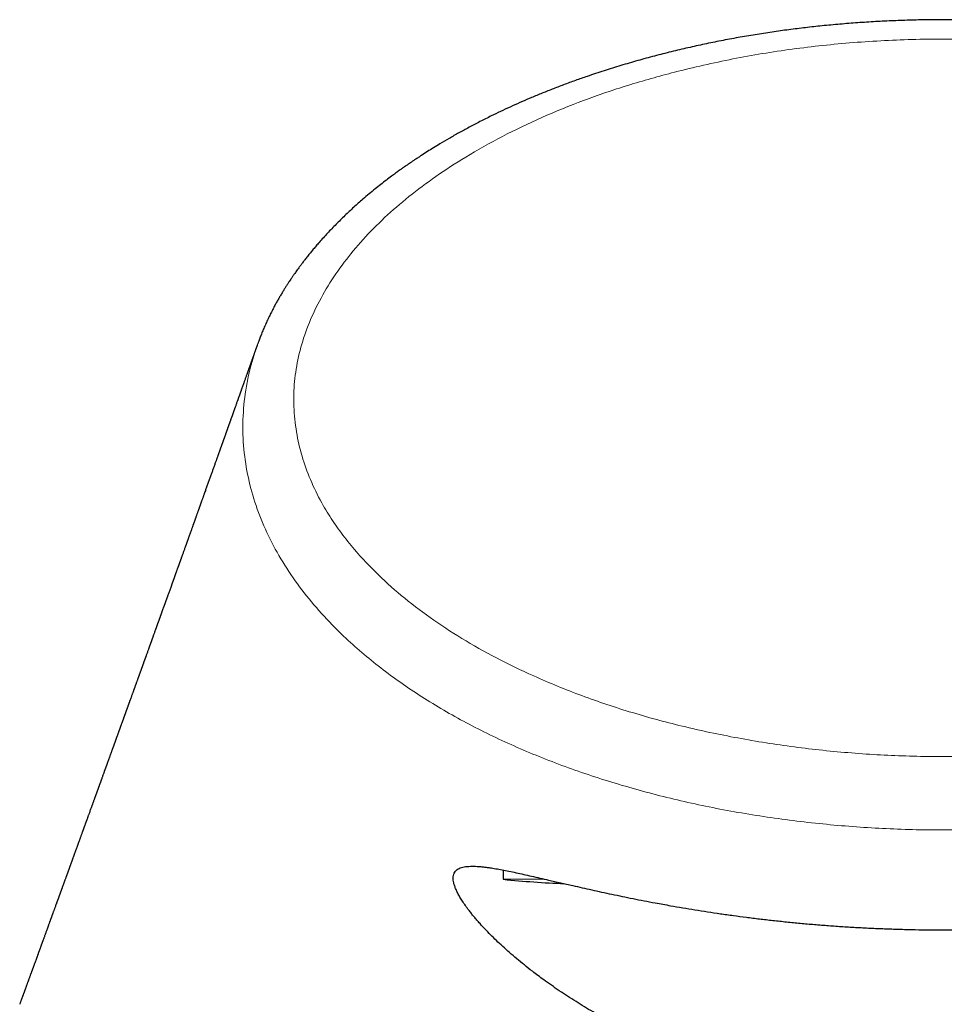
# Model space of a CAD drawing. Header units: millimetres. Extents: x 8 to 834, y 12 to 760.
# Tile 59 of 65: x 409 to 433, y 735 to 760. Entities that reach past the tile are written whole.
import ezdxf

# ---------------------------------------------------------------- set-up
doc = ezdxf.new("R2010")
doc.units = ezdxf.units.MM

msp = doc.modelspace()

# ---------------------------------------------------------------- linework, layer by layer
at = {"color": 7, "linetype": 'Continuous', "lineweight": 30}
for p, q in [((415.295, 751.873), (415.305, 751.905)), ((421.632, 738.334), (421.632, 738.095)), ((421.632, 738.095), (422.671, 738.107))]:
    msp.add_line(p, q, dxfattribs=at)
msp.add_arc((424.459, 766.428), 28.473, 264.3004, 267.4821, dxfattribs=at)
for points, knots in [([(450.707, 751.881), (450.702, 751.895), (450.691, 751.925), (450.674, 751.971), (450.655, 752.022), (450.633, 752.08), (450.608, 752.142), (450.58, 752.211), (450.547, 752.291), (450.506, 752.386), (450.456, 752.494), (450.402, 752.609), (450.342, 752.729), (450.283, 752.843), (450.227, 752.947), (450.177, 753.038), (450.127, 753.125), (450.078, 753.206), (450.032, 753.283), (449.987, 753.355), (449.943, 753.425), (449.899, 753.493), (449.857, 753.557), (449.821, 753.61), (449.794, 753.65), (449.775, 753.677), (449.761, 753.698), (449.749, 753.714), (449.739, 753.729), (449.726, 753.748), (449.706, 753.775), (449.679, 753.813), (449.644, 753.862), (449.6, 753.921), (449.55, 753.989), (449.491, 754.065), (449.425, 754.15), (449.353, 754.241), (449.263, 754.35), (449.157, 754.475), (449.022, 754.628), (448.873, 754.791), (448.708, 754.963), (448.545, 755.127), (448.382, 755.283), (448.22, 755.432), (448.057, 755.577), (447.893, 755.719), (447.727, 755.856), (447.563, 755.988), (447.407, 756.108), (447.261, 756.219), (447.15, 756.3), (447.068, 756.359), (447.016, 756.397), (446.968, 756.431), (446.925, 756.461), (446.888, 756.487), (446.857, 756.508), (446.833, 756.525), (446.814, 756.538), (446.79, 756.555), (446.754, 756.579), (446.706, 756.612), (446.651, 756.649), (446.591, 756.688), (446.527, 756.731), (446.446, 756.784), (446.347, 756.847), (446.228, 756.922), (446.1, 757.001), (445.963, 757.083), (445.817, 757.17), (445.651, 757.265), (445.464, 757.37), (445.254, 757.484), (445.03, 757.602), (444.808, 757.715), (444.591, 757.823), (444.378, 757.924), (444.158, 758.026), (443.933, 758.127), (443.706, 758.226), (443.478, 758.322), (443.25, 758.415), (442.977, 758.522), (442.66, 758.642), (442.297, 758.771), (441.933, 758.895), (441.545, 759.019), (441.133, 759.143), (440.697, 759.266), (440.259, 759.381), (439.821, 759.488), (439.383, 759.587), (438.932, 759.682), (438.471, 759.771), (437.999, 759.854), (437.531, 759.929), (437.065, 759.995), (436.599, 760.054), (436.133, 760.106), (435.651, 760.151), (435.153, 760.19), (434.639, 760.221), (434.125, 760.244), (433.61, 760.257), (433.111, 760.263), (432.627, 760.26), (432.159, 760.251), (431.693, 760.235), (431.229, 760.212), (430.768, 760.183), (430.308, 760.147), (429.859, 760.104), (429.421, 760.057), (428.991, 760.003), (428.559, 759.943), (428.123, 759.876), (427.684, 759.801), (427.249, 759.719), (426.817, 759.631), (426.39, 759.537), (425.96, 759.435), (425.528, 759.325), (425.094, 759.207), (424.66, 759.08), (424.226, 758.945), (423.836, 758.815), (423.49, 758.694), (423.188, 758.583), (422.892, 758.469), (422.604, 758.354), (422.327, 758.239), (422.062, 758.124), (421.807, 758.01), (421.562, 757.895), (421.303, 757.771), (421.033, 757.635), (420.755, 757.489), (420.49, 757.345), (420.239, 757.202), (420.022, 757.074), (419.835, 756.961), (419.676, 756.861), (419.545, 756.777), (419.441, 756.709), (419.365, 756.658), (419.298, 756.613), (419.241, 756.575), (419.193, 756.542), (419.154, 756.515), (419.126, 756.496), (419.107, 756.482), (419.094, 756.473), (419.078, 756.462), (419.056, 756.447), (419.027, 756.426), (418.991, 756.4), (418.948, 756.37), (418.901, 756.336), (418.853, 756.3), (418.803, 756.263), (418.724, 756.205), (418.614, 756.122), (418.473, 756.012), (418.324, 755.894), (418.17, 755.766), (417.985, 755.61), (417.776, 755.424), (417.545, 755.209), (417.32, 754.986), (417.099, 754.757), (416.931, 754.57), (416.81, 754.431), (416.734, 754.341), (416.659, 754.25), (416.587, 754.161), (416.52, 754.076), (416.461, 753.999), (416.409, 753.929), (416.363, 753.868), (416.323, 753.813), (416.289, 753.765), (416.26, 753.724), (416.236, 753.69), (416.217, 753.662), (416.198, 753.634), (416.177, 753.604), (416.149, 753.563), (416.115, 753.511), (416.074, 753.449), (416.03, 753.381), (415.985, 753.309), (415.939, 753.234), (415.891, 753.153), (415.842, 753.069), (415.792, 752.982), (415.74, 752.886), (415.684, 752.78), (415.626, 752.665), (415.568, 752.546), (415.512, 752.424), (415.458, 752.303), (415.41, 752.187), (415.366, 752.078), (415.331, 751.986), (415.311, 751.93), (415.303, 751.907)], [0, 0, 0, 0, 0.00107, 0.002382, 0.003947, 0.005772, 0.007901, 0.010143, 0.012498, 0.015889, 0.019491, 0.023302, 0.027326, 0.031562, 0.034719, 0.037836, 0.040789, 0.043579, 0.046205, 0.048666, 0.050962, 0.053431, 0.055674, 0.05769, 0.058887, 0.059852, 0.06058, 0.061072, 0.061541, 0.062184, 0.063001, 0.064411, 0.06615, 0.068218, 0.070614, 0.073336, 0.076383, 0.079725, 0.083084, 0.088267, 0.093334, 0.100006, 0.106471, 0.11273, 0.118786, 0.124641, 0.130296, 0.136107, 0.141739, 0.147194, 0.152473, 0.156974, 0.161339, 0.163016, 0.164673, 0.166207, 0.167539, 0.168687, 0.169627, 0.170356, 0.17088, 0.171385, 0.17261, 0.174145, 0.175778, 0.177615, 0.179555, 0.181593, 0.184868, 0.188369, 0.192096, 0.196051, 0.200233, 0.204644, 0.210137, 0.21595, 0.222074, 0.228492, 0.233907, 0.239514, 0.245313, 0.251176, 0.257001, 0.262791, 0.268547, 0.27427, 0.283199, 0.292054, 0.300839, 0.309557, 0.319854, 0.330068, 0.340201, 0.350259, 0.360245, 0.370159, 0.380839, 0.391365, 0.401744, 0.412023, 0.422262, 0.432468, 0.442646, 0.453816, 0.464966, 0.476102, 0.487232, 0.498362, 0.508484, 0.518616, 0.52872, 0.538772, 0.548778, 0.55875, 0.568807, 0.578133, 0.587566, 0.597109, 0.606767, 0.616547, 0.626452, 0.636032, 0.645737, 0.655576, 0.665553, 0.675664, 0.685879, 0.696195, 0.706612, 0.714005, 0.721447, 0.72884, 0.736062, 0.743114, 0.749873, 0.756469, 0.7629, 0.769168, 0.777047, 0.784653, 0.791985, 0.799045, 0.805834, 0.810639, 0.815299, 0.819813, 0.822363, 0.824663, 0.826698, 0.828466, 0.8299, 0.831093, 0.832046, 0.832495, 0.83286, 0.833294, 0.833953, 0.834858, 0.835997, 0.83737, 0.838859, 0.840398, 0.841987, 0.843624, 0.847934, 0.852551, 0.857477, 0.86271, 0.868251, 0.876528, 0.884936, 0.893474, 0.90214, 0.910934, 0.91419, 0.917464, 0.920754, 0.924035, 0.927098, 0.929898, 0.932298, 0.934465, 0.936399, 0.938099, 0.939567, 0.940696, 0.941635, 0.942512, 0.943582, 0.944851, 0.946766, 0.948938, 0.951367, 0.953752, 0.956342, 0.959121, 0.961991, 0.964935, 0.967952, 0.97167, 0.975492, 0.979414, 0.983435, 0.987499, 0.991247, 0.994712, 0.997896, 1, 1, 1, 1]), ([(415.291, 751.874), (415.29, 751.872), (415.288, 751.866), (415.285, 751.859), (415.283, 751.852), (415.281, 751.846), (415.279, 751.841), (415.277, 751.837), (415.274, 751.829), (415.27, 751.817), (415.265, 751.801), (415.259, 751.784), (415.252, 751.766), (415.245, 751.746), (415.238, 751.726), (415.23, 751.704), (415.222, 751.681), (415.213, 751.656), (415.204, 751.631), (415.195, 751.605), (415.185, 751.577), (415.175, 751.549), (415.166, 751.523), (415.158, 751.499), (415.151, 751.48), (415.144, 751.46), (415.137, 751.441), (415.13, 751.423), (415.124, 751.405), (415.118, 751.388), (415.112, 751.37), (415.105, 751.352), (415.098, 751.333), (415.092, 751.313), (415.085, 751.294), (415.074, 751.263), (415.058, 751.22), (415.039, 751.165), (415.022, 751.117), (415.007, 751.076), (414.995, 751.041), (414.982, 751.005), (414.969, 750.969), (414.956, 750.932), (414.936, 750.877), (414.91, 750.803), (414.887, 750.737), (414.872, 750.696), (414.866, 750.679), (414.861, 750.664), (414.856, 750.649), (414.851, 750.635), (414.846, 750.622), (414.842, 750.61), (414.838, 750.599), (414.834, 750.589), (414.83, 750.578), (414.826, 750.566), (414.821, 750.553), (414.816, 750.539), (414.811, 750.524), (414.805, 750.507), (414.799, 750.491), (414.794, 750.475), (414.788, 750.46), (414.783, 750.445), (414.778, 750.431), (414.77, 750.408), (414.759, 750.379), (414.747, 750.343), (414.734, 750.308), (414.723, 750.278), (414.714, 750.252), (414.707, 750.232), (414.7, 750.212), (414.693, 750.192), (414.686, 750.173), (414.68, 750.155), (414.674, 750.139), (414.668, 750.123), (414.663, 750.108), (414.658, 750.095), (414.654, 750.083), (414.651, 750.073), (414.647, 750.064), (414.644, 750.056), (414.641, 750.047), (414.637, 750.036), (414.633, 750.024), (414.629, 750.011), (414.624, 749.997), (414.618, 749.982), (414.612, 749.966), (414.606, 749.949), (414.6, 749.931), (414.593, 749.912), (414.586, 749.893), (414.579, 749.873), (414.572, 749.852), (414.565, 749.833), (414.559, 749.816), (414.554, 749.802), (414.549, 749.788), (414.544, 749.773), (414.538, 749.757), (414.533, 749.742), (414.527, 749.727), (414.522, 749.713), (414.518, 749.7), (414.514, 749.689), (414.51, 749.678), (414.507, 749.669), (414.504, 749.661), (414.501, 749.654), (414.499, 749.647), (414.496, 749.64), (414.494, 749.633), (414.49, 749.622), (414.485, 749.607), (414.478, 749.589), (414.471, 749.569), (414.464, 749.548), (414.456, 749.528), (414.45, 749.509), (414.443, 749.492), (414.437, 749.473), (414.43, 749.454), (414.423, 749.433), (414.415, 749.412), (414.408, 749.392), (414.402, 749.374), (414.396, 749.358), (414.39, 749.342), (414.384, 749.325), (414.378, 749.307), (414.371, 749.289), (414.365, 749.272), (414.359, 749.254), (414.352, 749.236), (414.346, 749.218), (414.34, 749.201), (414.334, 749.186), (414.329, 749.171), (414.324, 749.158), (414.319, 749.144), (414.314, 749.127), (414.306, 749.108), (414.298, 749.084), (414.29, 749.061), (414.28, 749.034), (414.27, 749.006), (414.259, 748.975), (414.248, 748.944), (414.237, 748.914), (414.227, 748.884), (414.214, 748.85), (414.2, 748.811), (414.185, 748.767), (414.17, 748.724), (414.155, 748.682), (414.14, 748.641), (414.125, 748.6), (414.11, 748.557), (414.094, 748.513), (414.078, 748.466), (414.061, 748.42), (414.044, 748.373), (414.027, 748.326), (414.01, 748.279), (413.994, 748.232), (413.977, 748.185), (413.96, 748.138), (413.943, 748.089), (413.927, 748.046), (413.914, 748.009), (413.903, 747.979), (413.892, 747.948), (413.881, 747.918), (413.871, 747.889), (413.861, 747.862), (413.852, 747.837), (413.844, 747.814), (413.837, 747.794), (413.831, 747.778), (413.826, 747.764), (413.821, 747.749), (413.815, 747.733), (413.809, 747.716), (413.803, 747.699), (413.796, 747.68), (413.79, 747.661), (413.782, 747.64), (413.774, 747.618), (413.766, 747.594), (413.757, 747.569), (413.747, 747.542), (413.737, 747.514), (413.727, 747.487), (413.718, 747.462), (413.71, 747.44), (413.703, 747.42), (413.697, 747.401), (413.69, 747.383), (413.684, 747.366), (413.679, 747.351), (413.674, 747.337), (413.669, 747.325), (413.666, 747.315), (413.663, 747.307), (413.661, 747.301), (413.658, 747.294), (413.656, 747.287), (413.652, 747.278), (413.649, 747.268), (413.645, 747.257), (413.641, 747.245), (413.636, 747.232), (413.631, 747.219), (413.626, 747.204), (413.618, 747.182), (413.608, 747.155), (413.597, 747.122), (413.583, 747.085), (413.569, 747.044), (413.552, 746.998), (413.539, 746.962), (413.529, 746.934), (413.522, 746.914), (413.515, 746.895), (413.509, 746.878), (413.503, 746.861), (413.497, 746.845), (413.492, 746.83), (413.487, 746.816), (413.482, 746.804), (413.478, 746.792), (413.475, 746.783), (413.472, 746.775), (413.469, 746.766), (413.466, 746.757), (413.462, 746.747), (413.458, 746.735), (413.453, 746.722), (413.449, 746.709), (413.443, 746.694), (413.438, 746.679), (413.429, 746.655), (413.418, 746.623), (413.404, 746.583), (413.39, 746.545), (413.376, 746.507), (413.362, 746.468), (413.351, 746.436), (413.342, 746.411), (413.336, 746.395), (413.33, 746.379), (413.325, 746.364), (413.32, 746.349), (413.315, 746.335), (413.31, 746.322), (413.305, 746.308), (413.3, 746.295), (413.296, 746.283), (413.292, 746.272), (413.288, 746.261), (413.285, 746.252), (413.281, 746.243), (413.278, 746.234), (413.275, 746.226), (413.272, 746.217), (413.268, 746.207), (413.265, 746.196), (413.261, 746.185), (413.256, 746.172), (413.251, 746.159), (413.246, 746.145), (413.241, 746.13), (413.235, 746.114), (413.228, 746.093), (413.218, 746.067), (413.209, 746.041), (413.201, 746.019), (413.195, 746.002), (413.189, 745.986), (413.183, 745.969), (413.177, 745.952), (413.171, 745.935), (413.165, 745.918), (413.159, 745.903), (413.154, 745.888), (413.149, 745.874), (413.144, 745.861), (413.14, 745.85), (413.137, 745.84), (413.134, 745.832), (413.131, 745.825), (413.129, 745.818), (413.126, 745.811), (413.123, 745.803), (413.12, 745.793), (413.116, 745.782), (413.111, 745.768), (413.106, 745.754), (413.1, 745.739), (413.095, 745.723), (413.088, 745.705), (413.082, 745.687), (413.072, 745.659), (413.058, 745.622), (413.042, 745.576), (413.026, 745.53), (413.01, 745.486), (412.994, 745.442), (412.982, 745.408), (412.973, 745.384), (412.967, 745.369), (412.962, 745.355), (412.958, 745.342), (412.953, 745.33), (412.95, 745.319), (412.946, 745.309), (412.943, 745.3), (412.939, 745.291), (412.936, 745.281), (412.932, 745.271), (412.928, 745.26), (412.924, 745.248), (412.919, 745.234), (412.914, 745.221), (412.909, 745.207), (412.905, 745.194), (412.899, 745.179), (412.894, 745.164), (412.888, 745.148), (412.882, 745.132), (412.867, 745.089), (412.841, 745.017), (412.815, 744.945), (412.799, 744.9), (412.794, 744.886), (412.789, 744.872), (412.784, 744.858), (412.779, 744.845), (412.774, 744.831), (412.769, 744.818), (412.764, 744.804), (412.76, 744.792), (412.756, 744.78), (412.752, 744.77), (412.749, 744.761), (412.746, 744.752), (412.743, 744.744), (412.739, 744.735), (412.735, 744.723), (412.731, 744.71), (412.725, 744.696), (412.72, 744.68), (412.714, 744.663), (412.707, 744.645), (412.701, 744.628), (412.695, 744.611), (412.689, 744.594), (412.683, 744.577), (412.677, 744.56), (412.671, 744.543), (412.664, 744.526), (412.651, 744.49), (412.631, 744.434), (412.611, 744.378), (412.598, 744.342), (412.592, 744.326), (412.587, 744.31), (412.581, 744.294), (412.576, 744.28), (412.571, 744.266), (412.567, 744.254), (412.562, 744.243), (412.559, 744.232), (412.555, 744.223), (412.552, 744.214), (412.549, 744.206), (412.546, 744.197), (412.542, 744.187), (412.538, 744.176), (412.534, 744.164), (412.529, 744.15), (412.524, 744.136), (412.519, 744.121), (412.513, 744.106), (412.508, 744.091), (412.502, 744.074), (412.496, 744.057), (412.487, 744.034), (412.477, 744.005), (412.464, 743.969), (412.45, 743.931), (412.436, 743.892), (412.425, 743.86), (412.415, 743.834), (412.409, 743.816), (412.402, 743.797), (412.395, 743.779), (412.389, 743.762), (412.383, 743.744), (412.376, 743.726), (412.37, 743.709), (412.364, 743.693), (412.359, 743.679), (412.356, 743.668), (412.352, 743.659), (412.349, 743.65), (412.345, 743.639), (412.341, 743.628), (412.337, 743.617), (412.333, 743.605), (412.328, 743.591), (412.323, 743.577), (412.317, 743.562), (412.312, 743.547), (412.306, 743.532), (412.301, 743.517), (412.296, 743.504), (412.292, 743.491), (412.287, 743.478), (412.283, 743.467), (412.279, 743.456), (412.275, 743.446), (412.271, 743.435), (412.267, 743.423), (412.263, 743.411), (412.258, 743.397), (412.253, 743.383), (412.247, 743.368), (412.242, 743.354), (412.237, 743.339), (412.231, 743.323), (412.225, 743.307), (412.217, 743.283), (412.206, 743.252), (412.194, 743.22), (412.184, 743.193), (412.177, 743.172), (412.169, 743.151), (412.162, 743.13), (412.154, 743.11), (412.147, 743.091), (412.141, 743.072), (412.134, 743.054), (412.128, 743.037), (412.122, 743.021), (412.117, 743.005), (412.11, 742.988), (412.104, 742.97), (412.096, 742.949), (412.088, 742.927), (412.079, 742.902), (412.069, 742.875), (412.058, 742.844), (412.047, 742.812), (412.037, 742.784), (412.028, 742.759), (412.02, 742.738), (412.012, 742.717), (412.005, 742.696), (411.997, 742.675), (411.99, 742.655), (411.983, 742.635), (411.976, 742.617), (411.97, 742.599), (411.964, 742.583), (411.958, 742.567), (411.953, 742.552), (411.947, 742.537), (411.942, 742.522), (411.936, 742.506), (411.93, 742.489), (411.924, 742.473), (411.918, 742.456), (411.913, 742.441), (411.908, 742.428), (411.904, 742.416), (411.899, 742.404), (411.895, 742.391), (411.89, 742.378), (411.885, 742.364), (411.879, 742.347), (411.872, 742.329), (411.865, 742.309), (411.858, 742.289), (411.85, 742.267), (411.842, 742.245), (411.834, 742.223), (411.826, 742.201), (411.818, 742.178), (411.809, 742.153), (411.799, 742.127), (411.79, 742.102), (411.781, 742.077), (411.773, 742.053), (411.764, 742.03), (411.757, 742.01), (411.751, 741.992), (411.746, 741.978), (411.74, 741.964), (411.736, 741.95), (411.731, 741.937), (411.726, 741.924), (411.721, 741.911), (411.716, 741.896), (411.71, 741.879), (411.703, 741.86), (411.696, 741.84), (411.688, 741.819), (411.681, 741.798), (411.669, 741.767), (411.655, 741.726), (411.64, 741.687), (411.63, 741.659), (411.624, 741.642), (411.618, 741.626), (411.613, 741.61), (411.607, 741.595), (411.602, 741.58), (411.596, 741.565), (411.591, 741.55), (411.586, 741.536), (411.58, 741.52), (411.573, 741.501), (411.566, 741.48), (411.558, 741.459), (411.548, 741.432), (411.537, 741.402), (411.527, 741.372), (411.518, 741.347), (411.51, 741.326), (411.502, 741.305), (411.494, 741.283), (411.486, 741.26), (411.478, 741.238), (411.47, 741.216), (411.463, 741.196), (411.456, 741.176), (411.449, 741.156), (411.441, 741.136), (411.433, 741.114), (411.425, 741.092), (411.418, 741.072), (411.412, 741.054), (411.406, 741.039), (411.401, 741.024), (411.395, 741.009), (411.39, 740.994), (411.384, 740.979), (411.378, 740.962), (411.372, 740.944), (411.364, 740.923), (411.356, 740.902), (411.348, 740.88), (411.34, 740.857), (411.33, 740.83), (411.318, 740.797), (411.305, 740.758), (411.293, 740.726), (411.283, 740.7), (411.276, 740.681), (411.27, 740.662), (411.263, 740.645), (411.257, 740.627), (411.251, 740.611), (411.246, 740.596), (411.241, 740.582), (411.236, 740.569), (411.231, 740.556), (411.226, 740.542), (411.221, 740.528), (411.216, 740.514), (411.211, 740.499), (411.205, 740.484), (411.2, 740.469), (411.194, 740.453), (411.188, 740.438), (411.183, 740.422), (411.177, 740.406), (411.171, 740.391), (411.166, 740.376), (411.161, 740.363), (411.157, 740.35), (411.152, 740.337), (411.147, 740.324), (411.142, 740.311), (411.138, 740.298), (411.133, 740.286), (411.129, 740.274), (411.125, 740.263), (411.121, 740.251), (411.116, 740.237), (411.11, 740.221), (411.104, 740.203), (411.097, 740.184), (411.089, 740.164), (411.082, 740.142), (411.073, 740.12), (411.065, 740.097), (411.057, 740.076), (411.05, 740.055), (411.043, 740.035), (411.036, 740.016), (411.022, 739.979), (411.006, 739.933), (410.986, 739.88), (410.97, 739.836), (410.957, 739.798), (410.945, 739.766), (410.935, 739.739), (410.926, 739.713), (410.916, 739.685), (410.906, 739.659), (410.898, 739.635), (410.89, 739.613), (410.882, 739.591), (410.874, 739.57), (410.866, 739.548), (410.858, 739.527), (410.85, 739.505), (410.843, 739.484), (410.836, 739.464), (410.829, 739.445), (410.823, 739.428), (410.817, 739.413), (410.812, 739.4), (410.808, 739.388), (410.804, 739.376), (410.799, 739.363), (410.794, 739.349), (410.789, 739.334), (410.783, 739.319), (410.775, 739.297), (410.765, 739.269), (410.752, 739.234), (410.739, 739.199), (410.728, 739.167), (410.718, 739.139), (410.709, 739.115), (410.701, 739.092), (410.693, 739.069), (410.684, 739.047), (410.676, 739.025), (410.669, 739.004), (410.661, 738.983), (410.654, 738.963), (410.647, 738.944), (410.64, 738.923), (410.632, 738.902), (410.624, 738.88), (410.616, 738.858), (410.608, 738.836), (410.6, 738.813), (410.591, 738.79), (410.582, 738.765), (410.573, 738.74), (410.564, 738.715), (410.555, 738.689), (410.545, 738.662), (410.535, 738.635), (410.525, 738.608), (410.516, 738.582), (410.507, 738.558), (410.499, 738.535), (410.491, 738.514), (410.483, 738.492), (410.476, 738.472), (410.469, 738.453), (410.463, 738.437), (410.457, 738.42), (410.451, 738.403), (410.445, 738.386), (410.438, 738.369), (410.432, 738.352), (410.426, 738.334), (410.42, 738.318), (410.415, 738.303), (410.41, 738.29), (410.406, 738.278), (410.401, 738.267), (410.397, 738.255), (410.393, 738.243), (410.388, 738.229), (410.382, 738.213), (410.376, 738.197), (410.369, 738.179), (410.362, 738.158), (410.353, 738.133), (410.343, 738.107), (410.334, 738.081), (410.325, 738.056), (410.316, 738.032), (410.308, 738.009), (410.3, 737.988), (410.293, 737.967), (410.285, 737.946), (410.277, 737.924), (410.268, 737.901), (410.261, 737.88), (410.254, 737.861), (410.248, 737.844), (410.241, 737.827), (410.235, 737.809), (410.229, 737.791), (410.222, 737.774), (410.216, 737.756), (410.209, 737.737), (410.202, 737.718), (410.195, 737.698), (410.188, 737.679), (410.181, 737.661), (410.175, 737.644), (410.17, 737.63), (410.166, 737.619), (410.163, 737.61), (410.159, 737.6), (410.156, 737.591), (410.152, 737.581), (410.148, 737.569), (410.144, 737.558), (410.139, 737.545), (410.135, 737.533), (410.13, 737.52), (410.125, 737.505), (410.119, 737.491), (410.114, 737.475), (410.1, 737.436), (410.084, 737.392), (410.066, 737.343), (410.055, 737.312), (410.044, 737.282), (410.033, 737.253), (410.024, 737.228), (410.016, 737.205), (410.009, 737.186), (410.002, 737.168), (409.996, 737.15), (409.989, 737.132), (409.983, 737.114), (409.976, 737.095), (409.968, 737.075), (409.96, 737.053), (409.952, 737.03), (409.943, 737.007), (409.934, 736.981), (409.924, 736.953), (409.913, 736.923), (409.903, 736.895), (409.893, 736.868), (409.884, 736.843), (409.875, 736.819), (409.867, 736.796), (409.859, 736.774), (409.844, 736.734), (409.823, 736.675), (409.801, 736.615), (409.786, 736.573), (409.777, 736.549), (409.769, 736.527), (409.761, 736.505), (409.753, 736.484), (409.747, 736.466), (409.741, 736.45), (409.735, 736.435), (409.73, 736.419), (409.724, 736.402), (409.717, 736.384), (409.71, 736.366), (409.703, 736.345), (409.694, 736.322), (409.686, 736.299), (409.678, 736.277), (409.67, 736.255), (409.662, 736.234), (409.655, 736.214), (409.649, 736.196), (409.642, 736.178), (409.636, 736.161), (409.63, 736.144), (409.62, 736.116), (409.606, 736.078), (409.588, 736.03), (409.571, 735.983), (409.557, 735.946), (409.547, 735.917), (409.54, 735.897), (409.533, 735.877), (409.526, 735.859), (409.519, 735.841), (409.513, 735.824), (409.507, 735.806), (409.5, 735.788), (409.494, 735.77), (409.487, 735.753), (409.481, 735.736), (409.474, 735.717), (409.467, 735.698), (409.46, 735.678), (409.453, 735.658), (409.444, 735.633), (409.433, 735.605), (409.422, 735.574), (409.411, 735.545), (409.401, 735.516), (409.391, 735.488), (409.381, 735.462), (409.372, 735.435), (409.362, 735.41), (409.353, 735.385), (409.344, 735.361), (409.336, 735.337), (409.328, 735.315), (409.32, 735.293), (409.312, 735.272), (409.306, 735.256), (409.301, 735.243), (409.298, 735.232), (409.293, 735.221), (409.289, 735.208), (409.284, 735.194), (409.278, 735.18), (409.273, 735.164), (409.266, 735.147), (409.26, 735.129), (409.253, 735.109), (409.245, 735.089), (409.238, 735.068), (409.229, 735.045), (409.221, 735.022), (409.213, 734.999), (409.204, 734.975), (409.195, 734.951), (409.186, 734.926), (409.176, 734.899), (409.17, 734.882), (409.167, 734.872)], [0, 0, 0, 0, 0.000465, 0.00091, 0.001292, 0.00161, 0.001874, 0.002139, 0.002412, 0.003239, 0.004135, 0.0051, 0.006134, 0.007238, 0.00841, 0.009652, 0.010963, 0.012344, 0.013795, 0.015287, 0.016846, 0.018473, 0.020166, 0.021279, 0.022418, 0.023544, 0.024629, 0.025676, 0.026683, 0.02765, 0.028578, 0.029691, 0.030785, 0.031873, 0.032956, 0.034032, 0.037202, 0.040337, 0.043446, 0.045412, 0.047401, 0.049431, 0.051504, 0.053618, 0.055772, 0.060918, 0.066134, 0.067104, 0.068034, 0.068918, 0.069759, 0.070555, 0.071307, 0.071975, 0.072603, 0.073193, 0.073808, 0.074486, 0.075229, 0.076036, 0.076908, 0.077843, 0.078843, 0.079673, 0.080536, 0.081394, 0.082244, 0.083085, 0.085212, 0.087282, 0.089295, 0.091251, 0.092451, 0.093628, 0.094783, 0.095911, 0.096987, 0.098009, 0.098976, 0.099888, 0.100745, 0.101547, 0.102139, 0.102697, 0.103222, 0.103712, 0.104174, 0.104798, 0.105485, 0.106233, 0.107044, 0.107917, 0.108835, 0.109812, 0.110837, 0.111905, 0.113017, 0.114172, 0.115371, 0.116614, 0.117417, 0.118238, 0.119076, 0.119931, 0.120785, 0.121714, 0.122578, 0.123377, 0.12411, 0.124778, 0.12538, 0.125917, 0.126352, 0.126739, 0.127131, 0.127538, 0.127961, 0.1284, 0.129393, 0.130458, 0.131595, 0.132805, 0.134087, 0.135048, 0.136057, 0.137119, 0.138233, 0.1394, 0.140619, 0.141891, 0.142796, 0.143726, 0.14468, 0.145659, 0.146664, 0.147693, 0.14873, 0.149723, 0.150809, 0.151831, 0.152789, 0.153682, 0.154512, 0.155285, 0.156064, 0.156861, 0.15815, 0.159485, 0.160864, 0.162289, 0.164043, 0.165837, 0.16761, 0.169356, 0.171078, 0.172774, 0.17532, 0.177809, 0.180263, 0.182687, 0.18508, 0.187442, 0.189778, 0.19247, 0.195127, 0.197796, 0.200502, 0.203243, 0.206024, 0.208684, 0.211381, 0.214122, 0.216931, 0.219811, 0.221556, 0.223326, 0.225119, 0.226875, 0.228569, 0.230198, 0.231579, 0.232911, 0.234194, 0.23495, 0.235757, 0.236615, 0.237525, 0.238504, 0.239536, 0.240621, 0.241743, 0.242844, 0.244251, 0.245618, 0.246944, 0.248657, 0.250298, 0.251866, 0.253362, 0.254574, 0.255728, 0.256825, 0.257863, 0.258843, 0.259764, 0.260526, 0.261243, 0.261915, 0.26229, 0.262649, 0.263014, 0.263422, 0.263939, 0.264514, 0.265147, 0.265836, 0.266583, 0.267387, 0.268248, 0.269166, 0.271108, 0.273018, 0.274895, 0.277593, 0.280221, 0.282778, 0.283958, 0.285111, 0.286207, 0.287245, 0.288224, 0.289145, 0.290007, 0.290811, 0.291557, 0.292244, 0.292743, 0.293208, 0.293695, 0.294232, 0.29482, 0.295499, 0.296235, 0.297028, 0.297879, 0.298786, 0.29974, 0.302043, 0.304412, 0.306582, 0.308804, 0.311078, 0.313404, 0.314366, 0.315331, 0.316261, 0.317151, 0.318003, 0.318815, 0.319588, 0.320393, 0.32115, 0.32186, 0.322523, 0.323137, 0.323705, 0.324224, 0.324697, 0.325178, 0.325709, 0.326281, 0.326902, 0.327572, 0.328291, 0.329073, 0.329907, 0.33079, 0.331698, 0.332614, 0.334438, 0.336294, 0.337253, 0.338221, 0.339197, 0.340181, 0.341174, 0.342173, 0.343131, 0.344077, 0.344953, 0.34576, 0.346497, 0.347164, 0.347761, 0.348182, 0.348567, 0.348975, 0.349413, 0.349883, 0.350385, 0.351106, 0.351884, 0.352718, 0.353608, 0.354555, 0.355558, 0.356618, 0.357735, 0.360476, 0.363173, 0.365823, 0.368426, 0.370983, 0.373492, 0.374414, 0.375283, 0.376099, 0.376859, 0.377566, 0.378207, 0.378796, 0.379332, 0.379816, 0.380363, 0.380965, 0.381624, 0.382341, 0.383116, 0.383948, 0.384707, 0.385509, 0.386353, 0.387239, 0.388168, 0.389139, 0.390139, 0.395622, 0.401908, 0.402728, 0.403546, 0.404365, 0.405182, 0.405976, 0.406729, 0.407578, 0.408367, 0.409097, 0.409767, 0.410377, 0.410919, 0.411403, 0.41186, 0.412357, 0.413064, 0.413839, 0.414684, 0.415598, 0.416581, 0.417633, 0.418754, 0.419684, 0.420656, 0.42166, 0.422663, 0.423664, 0.424664, 0.425662, 0.430085, 0.434473, 0.435453, 0.436432, 0.437395, 0.438301, 0.439148, 0.439935, 0.440664, 0.441333, 0.441943, 0.442493, 0.442985, 0.443455, 0.44397, 0.444532, 0.445204, 0.445932, 0.446717, 0.447558, 0.448456, 0.449319, 0.450229, 0.451185, 0.452187, 0.453232, 0.455279, 0.457293, 0.459646, 0.461952, 0.464211, 0.465322, 0.466421, 0.467509, 0.468585, 0.469627, 0.470618, 0.471718, 0.472746, 0.473701, 0.474584, 0.475107, 0.475628, 0.476189, 0.476792, 0.477435, 0.478119, 0.478844, 0.47961, 0.480456, 0.481348, 0.48227, 0.483159, 0.484007, 0.484814, 0.485579, 0.486303, 0.486986, 0.487628, 0.488229, 0.4888, 0.489512, 0.490274, 0.491088, 0.491952, 0.492764, 0.493615, 0.494507, 0.49544, 0.496411, 0.497386, 0.499643, 0.501839, 0.503118, 0.504375, 0.505611, 0.506826, 0.508016, 0.509161, 0.510259, 0.511309, 0.512311, 0.513265, 0.514176, 0.515115, 0.51628, 0.51751, 0.518805, 0.520147, 0.521904, 0.523715, 0.52558, 0.527493, 0.528715, 0.529954, 0.531208, 0.532479, 0.533727, 0.534924, 0.536069, 0.537162, 0.538203, 0.539192, 0.540115, 0.541006, 0.541867, 0.542697, 0.543727, 0.544707, 0.545653, 0.546629, 0.547643, 0.548327, 0.549026, 0.549742, 0.550473, 0.551227, 0.552027, 0.553049, 0.55414, 0.555299, 0.556527, 0.557822, 0.559153, 0.56047, 0.561755, 0.563009, 0.564591, 0.566121, 0.567611, 0.569066, 0.570486, 0.571871, 0.573216, 0.574105, 0.574963, 0.57579, 0.576585, 0.577348, 0.578109, 0.578908, 0.579745, 0.58081, 0.581931, 0.583108, 0.58434, 0.585591, 0.586848, 0.589832, 0.592848, 0.593861, 0.594861, 0.595821, 0.596743, 0.597625, 0.598468, 0.59941, 0.600298, 0.601143, 0.602018, 0.603187, 0.60442, 0.605716, 0.607035, 0.609091, 0.611128, 0.612334, 0.613569, 0.614843, 0.616155, 0.617506, 0.618895, 0.620115, 0.621338, 0.622524, 0.623673, 0.624786, 0.626186, 0.627522, 0.628799, 0.629745, 0.630666, 0.631561, 0.63243, 0.63329, 0.63419, 0.635131, 0.636284, 0.637495, 0.638764, 0.640083, 0.641429, 0.6428, 0.645009, 0.647281, 0.649618, 0.650794, 0.651939, 0.653041, 0.654098, 0.655112, 0.656082, 0.657009, 0.657819, 0.658593, 0.659364, 0.66016, 0.660982, 0.66183, 0.662705, 0.663605, 0.664531, 0.665482, 0.666411, 0.667296, 0.66828, 0.669203, 0.670063, 0.670862, 0.671614, 0.672367, 0.673143, 0.673943, 0.674766, 0.67543, 0.676108, 0.6768, 0.677512, 0.678262, 0.679258, 0.680318, 0.681441, 0.682629, 0.683942, 0.685322, 0.686687, 0.687966, 0.689198, 0.690383, 0.691521, 0.692625, 0.696996, 0.699628, 0.702261, 0.70487, 0.706425, 0.707974, 0.70956, 0.711193, 0.712875, 0.714228, 0.715564, 0.71686, 0.718118, 0.719335, 0.720696, 0.722003, 0.72325, 0.724431, 0.725548, 0.726599, 0.727585, 0.728238, 0.72893, 0.729667, 0.730451, 0.73128, 0.732156, 0.733078, 0.734046, 0.736049, 0.73811, 0.74023, 0.742409, 0.743808, 0.74523, 0.746637, 0.747996, 0.749306, 0.750642, 0.751924, 0.75315, 0.754327, 0.755486, 0.756632, 0.757964, 0.759278, 0.760574, 0.761882, 0.763257, 0.764671, 0.766124, 0.767617, 0.76915, 0.770715, 0.77225, 0.773937, 0.77557, 0.77715, 0.778677, 0.779885, 0.781151, 0.782473, 0.783852, 0.784803, 0.78578, 0.786781, 0.787808, 0.788828, 0.789805, 0.790904, 0.791943, 0.792924, 0.793846, 0.794583, 0.795277, 0.795951, 0.796658, 0.797401, 0.79818, 0.799143, 0.800157, 0.80122, 0.802332, 0.803971, 0.805571, 0.807125, 0.808635, 0.8101, 0.811392, 0.812647, 0.813895, 0.815183, 0.816512, 0.817881, 0.81929, 0.820282, 0.821294, 0.822324, 0.823374, 0.824442, 0.825525, 0.826578, 0.82759, 0.828876, 0.83009, 0.831231, 0.8323, 0.833297, 0.834221, 0.834803, 0.835351, 0.835876, 0.836443, 0.837064, 0.83774, 0.838469, 0.839178, 0.839932, 0.84073, 0.841572, 0.84246, 0.843386, 0.84432, 0.849479, 0.851331, 0.853185, 0.854997, 0.856748, 0.858437, 0.859606, 0.860744, 0.861851, 0.862926, 0.863973, 0.865039, 0.866147, 0.867413, 0.868729, 0.870095, 0.87151, 0.872971, 0.874798, 0.876553, 0.878237, 0.879849, 0.88139, 0.882833, 0.884208, 0.885515, 0.886805, 0.891452, 0.896163, 0.8976, 0.899013, 0.900374, 0.901684, 0.902942, 0.90415, 0.904978, 0.905867, 0.906817, 0.907828, 0.9089, 0.910033, 0.911227, 0.912669, 0.914071, 0.915423, 0.916726, 0.917978, 0.919182, 0.92027, 0.921318, 0.922355, 0.92339, 0.924422, 0.927341, 0.930234, 0.933072, 0.93585, 0.937054, 0.938246, 0.939426, 0.9406, 0.941572, 0.942607, 0.943706, 0.944868, 0.945856, 0.946885, 0.947956, 0.949069, 0.950223, 0.951419, 0.952657, 0.95392, 0.955851, 0.957708, 0.959493, 0.961204, 0.962874, 0.964489, 0.966066, 0.967606, 0.969109, 0.970575, 0.972, 0.973346, 0.974642, 0.975889, 0.977085, 0.977647, 0.978275, 0.978969, 0.97973, 0.980557, 0.98145, 0.98241, 0.983436, 0.984528, 0.985687, 0.986912, 0.988203, 0.98956, 0.990984, 0.992347, 0.993766, 0.995241, 0.996772, 0.998358, 1, 1, 1, 1]), ([(433, 736.792), (432.875, 736.792), (432.626, 736.793), (432.252, 736.798), (431.879, 736.807), (431.507, 736.819), (431.134, 736.834), (430.761, 736.854), (430.388, 736.876), (430.017, 736.902), (429.65, 736.931), (429.289, 736.963), (428.933, 736.998), (428.583, 737.035), (428.237, 737.075), (427.897, 737.117), (427.559, 737.161), (427.226, 737.209), (426.896, 737.258), (426.572, 737.309), (426.255, 737.361), (425.981, 737.409), (425.746, 737.451), (425.517, 737.493), (425.259, 737.542), (424.975, 737.598), (424.699, 737.655), (424.429, 737.711), (424.166, 737.767), (423.91, 737.824), (423.661, 737.879), (423.447, 737.928), (423.265, 737.969), (423.109, 738.005), (422.954, 738.041), (422.774, 738.083), (422.574, 738.129), (422.36, 738.178), (422.156, 738.224), (421.961, 738.267), (421.776, 738.305), (421.602, 738.34), (421.438, 738.37), (421.302, 738.392), (421.19, 738.407), (421.095, 738.418), (421.003, 738.427), (420.915, 738.432), (420.826, 738.434), (420.74, 738.431), (420.658, 738.423), (420.585, 738.409), (420.522, 738.389), (420.465, 738.362), (420.417, 738.326), (420.379, 738.28), (420.354, 738.226), (420.342, 738.172), (420.34, 738.121), (420.343, 738.068), (420.355, 738.002), (420.378, 737.921), (420.412, 737.834), (420.457, 737.739), (420.513, 737.638), (420.579, 737.531), (420.656, 737.418), (420.733, 737.313), (420.808, 737.217), (420.877, 737.132), (420.952, 737.043), (421.046, 736.937), (421.161, 736.811), (421.302, 736.666), (421.454, 736.517), (421.617, 736.364), (421.791, 736.208), (421.977, 736.048), (422.173, 735.887), (422.357, 735.742), (422.525, 735.614), (422.688, 735.493), (422.871, 735.363), (423.075, 735.222), (423.286, 735.082), (423.502, 734.944), (423.721, 734.809), (423.944, 734.676), (424.174, 734.544), (424.413, 734.413), (424.661, 734.283), (424.921, 734.15), (425.196, 734.017), (425.486, 733.883), (425.784, 733.753), (426.086, 733.627), (426.393, 733.506), (426.703, 733.39), (427.019, 733.278), (427.343, 733.171), (427.675, 733.068), (428.016, 732.969), (428.366, 732.876), (428.721, 732.788), (429.083, 732.707), (429.447, 732.632), (429.814, 732.565), (430.184, 732.505), (430.558, 732.452), (430.935, 732.406), (431.31, 732.368), (431.683, 732.338), (432.052, 732.316), (432.423, 732.301), (432.754, 732.294), (433.045, 732.292), (433.326, 732.295), (433.638, 732.303), (433.978, 732.317), (434.318, 732.338), (434.656, 732.365), (434.994, 732.398), (435.332, 732.438), (435.671, 732.483), (436.006, 732.535), (436.338, 732.592), (436.664, 732.654), (436.984, 732.721), (437.298, 732.793), (437.608, 732.869), (437.914, 732.95), (438.216, 733.036), (438.515, 733.126), (438.81, 733.221), (439.1, 733.32), (439.384, 733.422), (439.675, 733.532), (439.97, 733.65), (440.27, 733.776), (440.562, 733.905), (440.846, 734.037), (441.124, 734.173), (441.396, 734.312), (441.661, 734.453), (441.918, 734.596), (442.167, 734.741), (442.386, 734.874), (442.578, 734.994), (442.773, 735.121), (442.99, 735.266), (443.223, 735.429), (443.447, 735.592), (443.661, 735.755), (443.866, 735.918), (444.061, 736.08), (444.245, 736.239), (444.4, 736.379), (444.528, 736.5), (444.643, 736.612), (444.761, 736.731), (444.88, 736.856), (444.991, 736.977), (445.092, 737.094), (445.184, 737.205), (445.266, 737.312), (445.342, 737.415), (445.41, 737.514), (445.47, 737.61), (445.524, 737.704), (445.57, 737.795), (445.607, 737.882), (445.635, 737.963), (445.652, 738.036), (445.66, 738.099), (445.66, 738.155), (445.651, 738.206), (445.636, 738.251), (445.613, 738.29), (445.583, 738.324), (445.546, 738.354), (445.501, 738.379), (445.448, 738.399), (445.386, 738.415), (445.314, 738.427), (445.231, 738.433), (445.14, 738.434), (445.049, 738.43), (444.96, 738.424), (444.861, 738.414), (444.74, 738.398), (444.593, 738.375), (444.435, 738.347), (444.265, 738.314), (444.084, 738.276), (443.891, 738.235), (443.688, 738.189), (443.497, 738.145), (443.323, 738.105), (443.163, 738.068), (442.991, 738.029), (442.808, 737.986), (442.606, 737.94), (442.383, 737.889), (442.137, 737.834), (441.883, 737.778), (441.621, 737.722), (441.351, 737.665), (441.084, 737.61), (440.82, 737.558), (440.56, 737.508), (440.295, 737.458), (440.033, 737.411), (439.775, 737.367), (439.522, 737.324), (439.246, 737.28), (438.945, 737.234), (438.619, 737.186), (438.288, 737.141), (437.95, 737.097), (437.608, 737.056), (437.274, 737.019), (436.947, 736.986), (436.629, 736.955), (436.308, 736.928), (435.973, 736.901), (435.622, 736.877), (435.257, 736.855), (434.889, 736.836), (434.517, 736.82), (434.141, 736.807), (433.761, 736.798), (433.381, 736.793), (433.127, 736.792), (433, 736.792)], [0, 0, 0, 0, 0.0043678, 0.0087393, 0.0131121, 0.0174836, 0.0218515, 0.0263128, 0.0307778, 0.0352441, 0.0397092, 0.0441706, 0.0485752, 0.0529832, 0.0573923, 0.0618004, 0.0662052, 0.0706931, 0.0751842, 0.0796765, 0.0841678, 0.0886559, 0.0915912, 0.0945265, 0.0989686, 0.1034126, 0.1078566, 0.1122988, 0.1168006, 0.1213042, 0.1258079, 0.1303098, 0.1333382, 0.1363667, 0.1395863, 0.142806, 0.1476822, 0.1525606, 0.157439, 0.1623152, 0.1672652, 0.1722175, 0.1771698, 0.1821197, 0.1854545, 0.1887893, 0.1924788, 0.1961689, 0.1998584, 0.2043356, 0.2088157, 0.2132968, 0.2177768, 0.222254, 0.2274289, 0.2326066, 0.2377845, 0.2429593, 0.2461557, 0.249352, 0.2541927, 0.2590357, 0.2638787, 0.2687195, 0.2736304, 0.2785435, 0.2834566, 0.2883676, 0.2916731, 0.2949785, 0.298376, 0.3017735, 0.3069129, 0.3120543, 0.3171959, 0.3223353, 0.3275408, 0.3327483, 0.3379558, 0.3431613, 0.346662, 0.3501627, 0.3545993, 0.3590373, 0.3634753, 0.3679119, 0.3721476, 0.3763839, 0.3806196, 0.3849285, 0.389238, 0.3935468, 0.3981988, 0.4028527, 0.4075065, 0.4121583, 0.4166603, 0.4211655, 0.4256716, 0.4301764, 0.434678, 0.43927, 0.4438662, 0.4484636, 0.4530593, 0.4576509, 0.4621656, 0.466685, 0.4712058, 0.4757248, 0.4802392, 0.4845761, 0.488916, 0.4932558, 0.4975926, 0.5005268, 0.5034609, 0.5074474, 0.5114373, 0.5154285, 0.5194185, 0.5234051, 0.5274782, 0.5315546, 0.5356322, 0.5397089, 0.5437822, 0.5477848, 0.5517901, 0.5557966, 0.5598022, 0.5638051, 0.5678745, 0.5719464, 0.5760192, 0.5800914, 0.584161, 0.5887429, 0.5933275, 0.5979134, 0.6024984, 0.6070806, 0.6117319, 0.6163857, 0.6210405, 0.6256946, 0.6303461, 0.6337585, 0.6371708, 0.642332, 0.6474953, 0.6526587, 0.65782, 0.6630472, 0.6682765, 0.6735057, 0.6787329, 0.6822484, 0.6857638, 0.6902239, 0.6946853, 0.6991466, 0.7036066, 0.7078651, 0.7121242, 0.7163826, 0.7207173, 0.7250528, 0.7293874, 0.7340716, 0.7387577, 0.7434438, 0.7481278, 0.7522452, 0.7563639, 0.7604826, 0.7645999, 0.7685322, 0.7724651, 0.7763974, 0.7804048, 0.7844128, 0.7884201, 0.7927585, 0.7970986, 0.8014386, 0.805777, 0.8089756, 0.8121742, 0.8170193, 0.8218667, 0.8267141, 0.8315593, 0.8364778, 0.8413986, 0.8463194, 0.851238, 0.854551, 0.8578639, 0.8615412, 0.8652189, 0.8688962, 0.8733784, 0.8778643, 0.882352, 0.8868396, 0.8913253, 0.8958074, 0.8998057, 0.9038055, 0.9078052, 0.9118035, 0.9153996, 0.9189961, 0.9225921, 0.9269875, 0.9313872, 0.9357889, 0.9401904, 0.9445897, 0.9489848, 0.9529206, 0.9568581, 0.9607955, 0.9647313, 0.969099, 0.9734691, 0.9778392, 0.9822069, 0.9866539, 0.9911035, 0.995553, 1, 1, 1, 1])]:
    msp.add_open_spline(points, degree=3, knots=knots, dxfattribs=at)
at = {"color": 252, "linetype": 'Continuous', "lineweight": 0}
for points, knots in [([(426.047, 758.911), (425.643, 758.801), (424.843, 758.583), (423.701, 758.188), (422.62, 757.749), (421.603, 757.261), (420.695, 756.75), (419.892, 756.229), (419.194, 755.707), (418.565, 755.163), (418.007, 754.597), (417.52, 754.009), (417.103, 753.399), (416.761, 752.773), (416.499, 752.136), (416.323, 751.495), (416.231, 750.85), (416.225, 750.2), (416.302, 749.559), (416.455, 748.932), (416.681, 748.323), (416.957, 747.778), (417.261, 747.291), (417.576, 746.86), (417.933, 746.435), (418.398, 745.948), (418.991, 745.409), (419.736, 744.836), (420.556, 744.298), (421.449, 743.796), (422.478, 743.299), (423.646, 742.82), (424.957, 742.38), (426.333, 742.01), (427.76, 741.712), (429.221, 741.485), (430.701, 741.334), (432.199, 741.258), (433.708, 741.257), (435.213, 741.328), (436.699, 741.475), (438.156, 741.696), (439.489, 741.972), (440.696, 742.285), (441.775, 742.62), (442.804, 742.998), (443.784, 743.42), (444.67, 743.862), (445.462, 744.314), (446.161, 744.768), (446.804, 745.245), (447.39, 745.745), (447.918, 746.267), (448.395, 746.82), (448.815, 747.399), (449.165, 748), (449.438, 748.61), (449.631, 749.229), (449.745, 749.857), (449.78, 750.497), (449.736, 751.143), (449.607, 751.789), (449.394, 752.428), (449.098, 753.058), (448.718, 753.679), (448.263, 754.281), (447.741, 754.861), (447.158, 755.412), (446.512, 755.937), (445.802, 756.437), (445.029, 756.912), (444.156, 757.381), (443.183, 757.833), (442.109, 758.259), (440.981, 758.635), (439.801, 758.96), (438.484, 759.254), (437.037, 759.5), (435.467, 759.676), (433.874, 759.765), (432.266, 759.768), (430.661, 759.686), (429.082, 759.516), (427.537, 759.267), (426.544, 759.029), (426.047, 758.911)], [0, 0, 0, 0, 0.013253, 0.026251, 0.039068, 0.051778, 0.064459, 0.075408, 0.086147, 0.096733, 0.107223, 0.117678, 0.128158, 0.138737, 0.149174, 0.159536, 0.169894, 0.180318, 0.190878, 0.201039, 0.211173, 0.221338, 0.229018, 0.23677, 0.244618, 0.252583, 0.264673, 0.27675, 0.288886, 0.30115, 0.313612, 0.328749, 0.343851, 0.359033, 0.374409, 0.38963, 0.404765, 0.41992, 0.435204, 0.450525, 0.465702, 0.480844, 0.496059, 0.508441, 0.520674, 0.532818, 0.544935, 0.557087, 0.567556, 0.577871, 0.588073, 0.598204, 0.608309, 0.618433, 0.629061, 0.639493, 0.649787, 0.660003, 0.670203, 0.680449, 0.690952, 0.701354, 0.711724, 0.722131, 0.732646, 0.743334, 0.753768, 0.764188, 0.77465, 0.78521, 0.795919, 0.806829, 0.819457, 0.832108, 0.844852, 0.857759, 0.870896, 0.886994, 0.903045, 0.919163, 0.935464, 0.951826, 0.967958, 0.983976, 1, 1, 1, 1]), ([(450.698, 751.871), (450.74, 751.762), (450.877, 751.403), (451.007, 750.78), (451.092, 750.014), (451.076, 749.256), (450.968, 748.514), (450.774, 747.792), (450.498, 747.092), (450.147, 746.417), (449.727, 745.769), (449.209, 745.108), (448.582, 744.442), (447.84, 743.779), (447.026, 743.162), (446.148, 742.589), (445.13, 742.018), (443.963, 741.461), (442.64, 740.937), (441.253, 740.488), (439.815, 740.113), (438.337, 739.812), (436.824, 739.587), (435.286, 739.437), (433.734, 739.363), (432.181, 739.365), (430.633, 739.443), (429.097, 739.597), (427.585, 739.826), (426.111, 740.13), (424.679, 740.508), (423.298, 740.961), (421.98, 741.486), (420.739, 742.082), (419.581, 742.75), (418.516, 743.489), (417.666, 744.206), (417.002, 744.875), (416.489, 745.478), (416.038, 746.113), (415.653, 746.776), (415.343, 747.465), (415.111, 748.176), (414.963, 748.91), (414.904, 749.662), (414.941, 750.426), (415.063, 751.167), (415.22, 751.646), (415.295, 751.873)], [0, 0, 0, 0, 0.008228, 0.027337, 0.046405, 0.065281, 0.083926, 0.102425, 0.120795, 0.139037, 0.15714, 0.175085, 0.196523, 0.217878, 0.238994, 0.259964, 0.280938, 0.307095, 0.333079, 0.358974, 0.384852, 0.41062, 0.436286, 0.462086, 0.487897, 0.513532, 0.539153, 0.564963, 0.590786, 0.616446, 0.642156, 0.668118, 0.694124, 0.720016, 0.746075, 0.77248, 0.798991, 0.816663, 0.834469, 0.852519, 0.870753, 0.889047, 0.907421, 0.92601, 0.944847, 0.963825, 0.982858, 1, 1, 1, 1])]:
    msp.add_open_spline(points, degree=3, knots=knots, dxfattribs=at)

doc.saveas('drawing.dxf')
